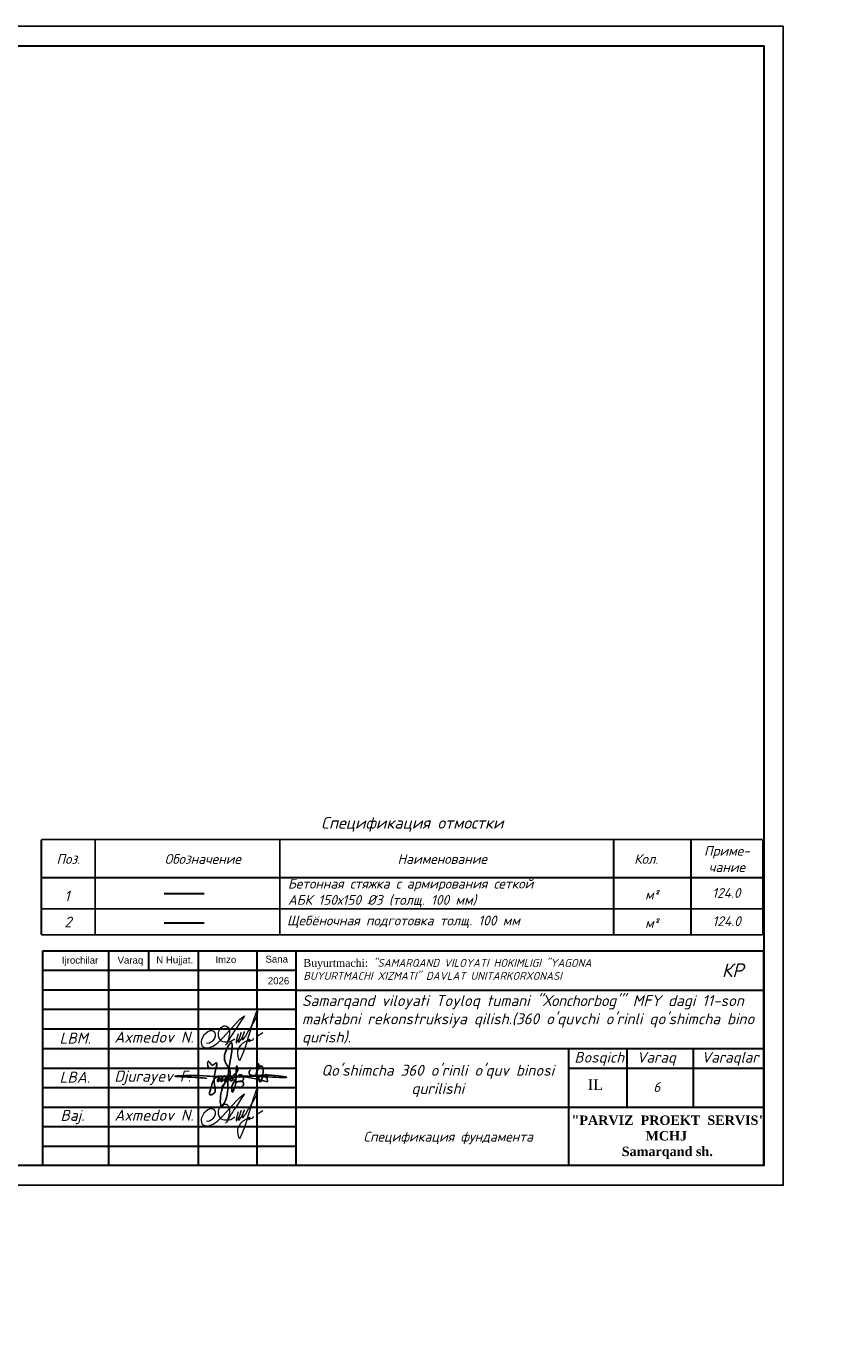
# Model space of a CAD drawing. Header units: millimetres. Extents: x 363306 to 7757304, y 1022887 to 1207196.
# Tile 36 of 256: x 583295 to 604206, y 1054967 to 1088678. Entities that reach past the tile are written whole.
import ezdxf

# ---------------------------------------------------------------- set-up
doc = ezdxf.new("R2010")
doc.units = ezdxf.units.MM
doc.linetypes.add('ACAD_ISO02W100', pattern=[15, 12, -3])
doc.layers.add('O3SAD', color=1, linetype='Continuous')
for name, color, linetype, lineweight in [('text', 1, 'Continuous', 13), ('надпись 0.18', 160, 'Continuous', 18), ('Ф А С А Д', 250, 'Continuous', 15)]:
    doc.layers.add(name, color=color, linetype=linetype, lineweight=lineweight)
doc.styles.add('Arial', font='arial.ttf')
doc.styles.add('iso', font='isocpeur.TTF')
doc.styles.add('ISOCPEUR', font='isocpeur.TTF')
doc.styles.add('ISOPEUR', font='isocpeui.ttf')
doc.styles.get("Standard").update_dxf_attribs({"font": 'isocpeui.ttf'})
doc.styles.add('WMF-Times New Roman0', font='times.ttf')
doc.styles.add('WMF-Times New Roman2', font='times.ttf')
doc.styles.add('ńňčëü1', font='isocpeui.ttf', dxfattribs={"height": 350})

# ---------------------------------------------------------------- blocks, each defined once
blk = doc.blocks.new('rgsxhy')
at = {"color": 5}
for points in [[(30159764, 9369979), (30160729, 9371976), (30160134, 9373086), (30160845, 9375073), (30160529, 9371279), (30160336, 9368855), (30159821, 9367832), (30159766, 9369571), (30165013, 9370643)], [(30158109, 9371020), (30157190, 9371107), (30154479, 9371260), (30157795, 9371310), (30158983, 9371230), (30160506, 9371280), (30167135, 9371184), (30164561, 9371384), (30162918, 9371683), (30163073, 9372004)], [(30158318, 9372237), (30158292, 9372259), (30158313, 9372993), (30158693, 9372536), (30159097, 9372756), (30158930, 9370820), (30158827, 9369247), (30158463, 9369143), (30158559, 9369856), (30159235, 9371184), (30159510, 9371288), (30159540, 9370947), (30159450, 9370679), (30159339, 9370650), (30159361, 9370924), (30159747, 9371281), (30159933, 9371214), (30159918, 9370984), (30159866, 9370709), (30159740, 9370650), (30159740, 9370910), (30160119, 9371295), (30160364, 9371221), (30160282, 9370791), (30160134, 9370702), (30160156, 9370902), (30160253, 9371169), (30160416, 9371266), (30160624, 9371251), (30160631, 9370947), (30160520, 9370739), (30160416, 9370746), (30160527, 9370999), (30160698, 9371199), (30160869, 9371251), (30161010, 9371117), (30161025, 9370828), (30160854, 9370717), (30160832, 9370976), (30160958, 9371184), (30161196, 9371429), (30161627, 9371986), (30161567, 9372349), (30161322, 9370056), (30161196, 9369744), (30161032, 9369450), (30160943, 9369915), (30161107, 9370464), (30161478, 9371132), (30161961, 9371429), (30162250, 9371221), (30162198, 9370761), (30161687, 9370666), (30161515, 9370590), (30161433, 9370590), (30162154, 9370635), (30162280, 9370516), (30162243, 9370197), (30162028, 9370012), (30161575, 9370012), (30161352, 9370012), (30161322, 9370071)], [(30163692, 9371398), (30163961, 9372626), (30163708, 9372145), (30164262, 9372436), (30164117, 9370650), (30164117, 9371236), (30164841, 9371318), (30164871, 9371483), (30164848, 9371138), (30165028, 9371176), (30165036, 9371416), (30165013, 9370643)]]:
    blk.add_spline(points, degree=3, dxfattribs=at)
blk = doc.blocks.new('rthtrh')
at = {"color": 5}
for p, q in [((1363834, 521118), (1363842, 521141)), ((1363834, 521086), (1363834, 521118)), ((1363842, 521141), (1363854, 521167)), ((1363854, 521167), (1363868, 521192)), ((1363868, 521192), (1363889, 521219)), ((1363889, 521219), (1363907, 521234)), ((1363907, 521234), (1363927, 521243)), ((1363927, 521243), (1363940, 521249)), ((1363940, 521249), (1363965, 521249)), ((1363965, 521249), (1363988, 521244)), ((1363988, 521244), (1364013, 521227)), ((1364013, 521227), (1364030, 521204)), ((1364030, 521204), (1364039, 521185)), ((1364044, 521090), (1364037, 521043)), ((1364039, 521185), (1364046, 521147)), ((1364046, 521147), (1364044, 521090)), ((1364568, 521050), (1364689, 521123)), ((1363834, 521056), (1363834, 521086)), ((1363840, 521035), (1363834, 521056)), ((1363845, 521017), (1363840, 521035)), ((1363865, 520990), (1363845, 521017)), ((1363882, 520966), (1363865, 520990)), ((1363895, 520959), (1363882, 520966)), ((1363917, 520946), (1363895, 520959)), ((1363951, 520940), (1363917, 520946)), ((1363996, 520940), (1363951, 520940)), ((1364033, 520940), (1363996, 520940)), ((1364017, 520962), (1364016, 520946)), ((1364016, 520946), (1364016, 520940)), ((1364026, 520997), (1364017, 520962)), ((1364037, 521043), (1364026, 520997)), ((1364075, 520948), (1364033, 520940)), ((1364148, 520999), (1364075, 520948))]:
    blk.add_line(p, q, dxfattribs=at)
for points in [[(1363608, 520919), (1363661, 520924), (1363702, 520951), (1363738, 520975), (1363765, 521018), (1363780, 521059), (1363780, 521096), (1363765, 521122), (1363753, 521142), (1363714, 521156), (1363671, 521156), (1363631, 521136), (1363583, 521097), (1363555, 521074), (1363525, 521025), (1363511, 520984), (1363500, 520955), (1363500, 520930), (1363508, 520901), (1363515, 520870), (1363535, 520855), (1363555, 520841), (1363586, 520832), (1363613, 520832), (1363645, 520832), (1363675, 520843), (1363732, 520864), (1363761, 520883), (1363817, 520921), (1363863, 520963), (1363919, 521022), (1364179, 521312), (1364247, 521377), (1364282, 521405), (1364314, 521429), (1364336, 521443), (1364310, 521401), (1364279, 521361), (1364173, 521198), (1364133, 521139), (1364110, 521102), (1364087, 521068), (1364069, 521040), (1364047, 520995), (1364019, 520954), (1364007, 520925), (1363990, 520903), (1363970, 520879)], [(1364210, 521100), (1364186, 521015), (1364172, 520967), (1364172, 520940), (1364173, 520926), (1364179, 520925), (1364185, 520931), (1364202, 520956), (1364218, 520984), (1364240, 521027), (1364256, 521068), (1364272, 521125), (1364269, 521122), (1364225, 520990), (1364220, 520961), (1364220, 520944), (1364225, 520939), (1364232, 520939), (1364241, 520950), (1364248, 520960), (1364254, 520969), (1364260, 520978), (1364273, 520996), (1364281, 521008), (1364288, 521027), (1364309, 521073), (1364315, 521086), (1364332, 521126), (1364332, 521134), (1364327, 521134), (1364314, 521097), (1364294, 521040), (1364290, 521012), (1364293, 520997), (1364298, 520988), (1364308, 520988), (1364316, 520999), (1364326, 521014), (1364344, 521036), (1364351, 521047), (1364377, 521090), (1364389, 521112), (1364414, 521155), (1364449, 521203), (1364476, 521258), (1364523, 521332), (1364563, 521417), (1364583, 521493), (1364590, 521517), (1364590, 521527), (1364583, 521532), (1364571, 521532), (1364561, 521512), (1364541, 521459), (1364498, 521348), (1364434, 521131), (1364395, 520998), (1364377, 520936), (1364337, 520802), (1364282, 520678), (1364249, 520605), (1364238, 520588), (1364230, 520594), (1364226, 520615), (1364222, 520638), (1364214, 520663), (1364206, 520725), (1364206, 520774), (1364224, 520814), (1364265, 520883), (1364310, 520926), (1364364, 520959), (1364411, 520988), (1364432, 520996), (1364434, 520992), (1364431, 520979), (1364419, 520970), (1364414, 520960), (1364416, 520951), (1364423, 520951), (1364434, 520958), (1364443, 520964), (1364452, 520968), (1364474, 520975), (1364483, 520978), (1364492, 520986), (1364499, 520996), (1364503, 521002), (1364511, 521006), (1364511, 521006)]]:
    blk.add_lwpolyline(points, dxfattribs=at)
blk = doc.blocks.new('ШТ')
at = {"lineweight": 30}
for p, q in [((180134, 713448, 0), (180134, 707948, 0)), ((180134, 713448, 0), (180134, 707948, 0)), ((180134, 713448, 0), (180134, 707948, 0)), ((198634, 713448, 0), (180134, 713448, 0)), ((181834, 713448, 0), (181834, 707948, 0)), ((181834, 713448, 0), (181834, 707948, 0)), ((182853, 713448, 0), (182853, 712948, 0)), ((184134, 713448, 0), (184134, 707948, 0)), ((185634, 713448, 0), (185634, 707948, 0)), ((186634, 713448, 0), (186634, 707948, 0)), ((198634, 707948, 0), (198634, 713448, 0)), ((198634, 713448, 0), (198634, 707948, 0)), ((186634, 712948, 0), (180134, 712948, 0)), ((186634, 712448, 0), (180134, 712448, 0)), ((186634, 712448, 0), (198634, 712448, 0)), ((186634, 711948, 0), (180134, 711948, 0)), ((186634, 711448, 0), (180134, 711448, 0)), ((180134, 710948, 0), (198634, 710948, 0)), ((193634, 707948, 0), (193634, 710948, 0)), ((195134, 709448, 0), (195134, 710948, 0)), ((196834, 709448, 0), (196834, 710948, 0)), ((180134, 710448, 0), (186634, 710448, 0)), ((193634, 710448, 0), (198634, 710448, 0)), ((180134, 709948, 0), (186634, 709948, 0)), ((180134, 709448, 0), (198634, 709448, 0)), ((180134, 708948, 0), (186634, 708948, 0)), ((180134, 708448, 0), (186634, 708448, 0))]:
    blk.add_line(p, q, dxfattribs=at)
at = {"lineweight": 9, "xscale": 0.2250350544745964, "yscale": 0.2250350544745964, "zscale": 0.2250350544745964}
blk.add_blockref('rgsxhy', (-6602279, -1398623, 0), dxfattribs=at)
at = {"layer": 'Ф А С А Д', "xscale": 1.33529119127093, "yscale": 1.33529119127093, "zscale": 1.33529119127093}
for p in [(-1636466, 15509, 0), (-1636466, 13509, 0)]:
    blk.add_blockref('rthtrh', p, dxfattribs=at)
at = {"style": 'ńňčëü1'}
blk.add_text('КР', height=350, dxfattribs=at).set_placement((197559, 712781, 0))
at = {"linetype": 'ACAD_ISO02W100', "lineweight": 5, "ltscale": 70, "char_height": 176.8, "attachment_point": 1, "style": 'Arial'}
for s, insert in [('Sana', (185856, 713331, 0)), ('Ijrochilar', (180635, 713302, 0)), ('Varaq', (182063, 713302, 0)), ('N Hujjat.', (183055, 713309, 0)), ('Imzo', (184572, 713316, 0)), ('2026', (185917, 712774, 0))]:
    blk.add_mtext(s, dxfattribs=dict(at, insert=insert))
for s, insert, char_height, width, attachment_point, style in [('Buyurtmachi:{\\fISOCPEUR|b0|i1|c204|p34; "SAMARQAND VILOYATI HOKIMLIGI "YAGONA\\fISOCPEUR|b0|i1|c0|p34; \\fISOCPEUR|b0|i1|c204|p34;BUYURTMACHI XIZMATI"\\fISOCPEUR|b0|i1|c0|p34; \\fISOCPEUR|b0|i1|c204|p34;DAVLAT UNITARKORXONASI}', (186827, 712977, 21081), 200, 8030.18, 4, 'WMF-Times New Roman0'), ('{\\fISOCPEUR|b0|i1|c204|p34;Samarqand viloyati Toyloq tumani "Хоnсhоrbоg\'" МFY dagi 11-son maktabni rekonstruksiya qilish.(360 o\'quvchi o\'rinli qo\'shimcha bino qurish).}', (186791, 711669, 0), 280, 12020.43, 4, 'iso'), ('{\\fISOCPEUR|b0|i1|c0|p34;Axmedov N.}', (181981, 711384, 0), 282.86, 3416.24, 1, 'WMF-Times New Roman0'), ('{\\fISOCPEUR|b0|i1|c204|p34;Bosqich}', (193778, 710863, 0), 274.07, 1251.4, 1, 'iso'), ('{\\fISOCPEUR|b0|i1|c204|p34;Varaq}', (195379, 710863, 0), 274.07, 1251.4, 1, 'iso'), ('{\\fISOCPEUR|b0|i1|c204|p34;Varaqlar}', (197039, 710863, 0), 274.07, 1251.4, 1, 'iso'), ("\\pt2436.8176;{\\fISOCPEUR|b0|i1|c0|p34;Qo'shimcha 360 o'rinli o'quv binosi qurilishi}", (190274, 710533, 0), 280, 5963.16, 2, 'WMF-Times New Roman0'), ('{\\fISOCPEUR|b0|i1|c0|p34;Axmedov N.}', (181981, 709384, 0), 282.86, 3416.24, 1, 'WMF-Times New Roman0'), ('\\pi563.17678,t3443.17678;{\\fTimes New Roman|b1|i0|c204|p18;\\C1;"PARVIZ  PROEKT  SERVIS"\\P\\pi2460.72013,tz;\\C0;MCHJ\\P\\pi1851.00915;Samarqand sh.\\C256; }', (193141, 709234, 0), 240, 5957.74, 1, 'WMF-Times New Roman0')]:
    blk.add_mtext(s, dxfattribs=dict(insert=insert, char_height=char_height, width=width, attachment_point=attachment_point, style=style))
at = {"attachment_point": 1}
for s, insert, char_height, width in [('{\\C1;LBM.}', (180573, 711357, 0), 282.9, 1251.4), ('{\\C1;LBA.}', (180573, 710357, 0), 282.9, 1251.4), ('Djurayev F.', (181981, 710384, 0), 282.86, 2152.77), ('{\\fTimes New Roman|b0|i0|c204|p18;IL}', (194124, 710161, 0), 274.07, 1251.4), ('{\\C1;Baj.}', (180598, 709379, 0), 282.9, 1251.4)]:
    blk.add_mtext(s, dxfattribs=dict(at, insert=insert, char_height=char_height, width=width))

msp = doc.modelspace()

# ---------------------------------------------------------------- linework, layer by layer
at = {"color": 7, "lineweight": 30, "transparency": 33554687}
for p, q in [((586829.564, 1066451.349), (587859.266, 1066451.349)), ((586829.564, 1065698.636), (587859.266, 1065698.636))]:
    msp.add_line(p, q, dxfattribs=at)
at = {"lineweight": 30}
msp.add_lwpolyline([(562706.348, 1088178.072), (602206.348, 1088178.072), (602206.348, 1059478.072), (562706.348, 1059478.072)], close=True, dxfattribs=at)
at = {"color": 7, "lineweight": 20, "transparency": 33554687, "const_width": 45.982}
for points in [[(583681.427, 1067834.775), (602181.427, 1067834.775)], [(583681.427, 1065395.604), (583681.427, 1067834.775)], [(585060.872, 1065395.604), (585060.872, 1067834.775)], [(589798.258, 1065395.604), (589798.258, 1067834.775)], [(598359.066, 1065395.604), (598359.066, 1067834.775)], [(600342.167, 1065395.604), (600342.167, 1067834.775)], [(602181.427, 1065395.604), (602181.427, 1067834.775)], [(602181.427, 1066859.983), (583681.427, 1066859.983)], [(602181.427, 1066859.983), (583681.427, 1066859.983)], [(583681.427, 1066859.983), (602181.427, 1066859.983)], [(602181.427, 1066059.575), (583681.427, 1066059.575)], [(602181.427, 1065395.604), (583681.427, 1065395.604)], [(602181.427, 1065395.604), (583681.427, 1065395.604)]]:
    msp.add_lwpolyline(points, dxfattribs=at)
at = {"layer": 'O3SAD', "color": 1}
msp.add_lwpolyline([(560706.348, 1088678.072), (602706.348, 1088678.072), (602706.348, 1058978.072), (560706.348, 1058978.072)], close=True, dxfattribs=at)

# ---------------------------------------------------------------- block references
at = {"color": 1, "lineweight": 30}
for p in [(268572.74, 351529.892, 0), (313572.74, 351529.892, 0), (358572.74, 351529.892, 0), (403572.74, 351529.892, 0)]:
    msp.add_blockref('ШТ', p, dxfattribs=at)

# ---------------------------------------------------------------- texts
at = {"color": 18, "lineweight": 0, "true_color": 0x000000, "attachment_point": 1}
for s, insert, char_height, width in [('\\pi138.66;Фундамент Фм-1', (523107.312, 1087814.971), 500, 5758.00229), ('\\pi98.13;Фундамент Фм-2', (535788.691, 1087541.653), 500, 5758.00229), ('\\pi352.0875;Фундамент Фм-1, Фм-2.', (546600.951, 1060345.325), 250, 4435.22146), ('\\pi340.87609;Спецификация фундаментa ', (591600.951, 1060345.325), 250, 5015.45249)]:
    msp.add_mtext(s, dxfattribs=dict(at, insert=insert, char_height=char_height, width=width))
at = {"color": 244, "lineweight": 100, "true_color": 0x991b1e, "insert": (590003.619, 1066829.829), "char_height": 250, "width": 8559.26799, "attachment_point": 1}
msp.add_mtext('{\\C256;\\c0;Бетонная стяжка с армирования сеткой\\PАБК 150х150 %%C3 (толщ. 100 мм)}', dxfattribs=at)
at = {"insert": (599465.749, 1061493.495), "char_height": 250, "width": 903.38305, "attachment_point": 5}
msp.add_mtext('\\A1;6', dxfattribs=at)
at = {"layer": 'text', "color": 7, "transparency": 33554687, "style": 'ISOPEUR'}
for s, p in [('1', (584269.032, 1066250.291)), ('2', (584269.032, 1065583.703))]:
    msp.add_text(s, height=275.889, dxfattribs=at).set_placement(p)
at = {"layer": 'text', "color": 7, "transparency": 33554687, "style": 'ISOCPEUR'}
for s, insert, char_height, width, attachment_point in [('{\\fISOCPEUR|b0|i1|c204|p34;Спецификация отмостки}', (593194.703, 1068224.754), 300, 7740.2578, 5), ('{\\fISOCPEUR|b0|i1|c204|p34;Приме-\\Pчание}', (601261.797, 1067337.48), 250, 1839.26039, 5), ('{\\fISOCPEUR|b0|i1|c204|p34;Поз.}', (584371.15, 1067337.48), 250, 1379.44529, 5), ('{\\fISOCPEUR|b0|i1|c204|p34;Обозначение}', (587819.763, 1067337.48), 250, 5517.78116, 5), ('{\\fISOCPEUR|b0|i1|c204|p34;Наименование}', (593960.504, 1067337.48), 250, 7464.43768, 5), ('{\\fISOCPEUR|b0|i1|c204|p34;Кол.}', (599192.629, 1067337.48), 250, 2299.07548, 5), ('{\\fISOCPEUR|b0|i1|c204|p34;м²}', (599332.333, 1066422.875), 250, 2299.07548, 5), ('{\\fISOCPEUR|b0|i1|c204|p34;\\C256;\\c0;124.0}', (601247.405, 1066466.656), 250, 2299.07548, 5), ('{\\fISOCPEUR|b0|i1|c204|p34;Щебёночная подготовка толщ. 100 мм}', (589980.396, 1065885.344), 250, 8416.28756, 1), ('{\\fISOCPEUR|b0|i1|c204|p34;м²}', (599332.333, 1065696.448), 250, 2299.07548, 5), ('{\\fISOCPEUR|b0|i1|c204|p34;\\C256;\\c0;124.0}', (601255.305, 1065743.453), 250, 2299.07548, 5)]:
    msp.add_mtext(s, dxfattribs=dict(at, insert=insert, char_height=char_height, width=width, attachment_point=attachment_point))
at = {"layer": 'надпись 0.18', "ltscale": 100, "char_height": 250, "width": 18701.18103, "attachment_point": 1, "style": 'WMF-Times New Roman2'}
for s, insert in [('{\\fISOCPEUR|b0|i1|c204|p34;\\C256;\\c0;            Примечание:\\P\\pi-572.7275,l572.7275,t572.7275,859.7325,954.545;1.^IДанный лист читать совместно с листами К\\fISOCPEUR|b0|i1|c0|p34;p\\fISOCPEUR|b0|i1|c204|p34;-\\fISOCPEUR|b0|i1|c0|p34;5-6\\fISOCPEUR|b0|i1|c204|p34;.   \\P2.^IДля фундаментов бетон кл. В15\\P3.^IЗа  отм  0,000  принято  отметка  чистого пола  1 этажа, что соответствует  абсолютной отм. \\fISOCPEUR|b0|i1|c0|p34;\\C1;00\\fISOCPEUR|b0|i1|c204|p34;.\\fISOCPEUR|b0|i1|c0|p34;00\\fISOCPEUR|b0|i1|c204|p34;\\C256;\\c0;    \\P4.^IФундаменты выполнить из бетона класса B15 (М200)\\P5.^IДля  обеспечения 50мм  слоя  бетона   арматуру фундаментной  ленты укладывать  на  кубики-фиксаторы,  изготовленные из цементно-песчаного раствора  М100 размерами 40х40х50мм.  \\P\\pi-750,l1000,t1000;\\fISOCPEUR|b0|i1|c0|p34;6.^I\\fISOCPEUR|b0|i1|c204|p34;Щебёночная подготовка толщ. 100 мм\\P\\pi0,l0,tz;\\fISOCPEUR|b0|i1|c0|p34;\\C7; \\fISOCPEUR|b0|i1|c204|p34;7.   Фундаменты выполнить из г\\C256;\\c0;оризонтальная\\C7; \\C256;\\c0;гидроизоляция из цементно-песчаного}', (473517.709, 1063631.532)), ('{\\fISOCPEUR|b0|i1|c204|p34;\\C256;\\c0;            Примечание:\\P\\pi-572.7275,l572.7275,t500,859.7325,954.545;1.^IДанный лист читать совместно с листами К\\fISOCPEUR|b0|i1|c0|p34;p\\fISOCPEUR|b0|i1|c204|p34;-\\fISOCPEUR|b0|i1|c0|p34;5-6\\fISOCPEUR|b0|i1|c204|p34;.   \\P2.^IДля фундаментов бетон кл. В15\\P3.^IЗа  отм  0,000  принято  отметка  чистого пола  1 этажа, что соответствует  абсолютной отм. \\fISOCPEUR|b0|i1|c0|p34;\\C1;000\\fISOCPEUR|b0|i1|c204|p34;.\\fISOCPEUR|b0|i1|c0|p34;00\\fISOCPEUR|b0|i1|c204|p34;\\C256;\\c0;  \\P4.^IФундаменты выполнить из бетона класса B15 (М200)\\P5.^IДля  обеспечения 50мм  слоя  бетона   арматуру фундаментной  ленты укладывать  на  кубики-фиксаторы,  изготовленные из цементно-песчаного раствора  М100 размерами 40х40х50мм.  \\P\\pi-1000,l1000,t500;\\fISOCPEUR|b0|i1|c0|p34;6.^I\\fISOCPEUR|b0|i1|c204|p34;Щебёночная подготовка толщ. 100 мм\\P\\pi-572.7275,l572.7275,t500,859.7325,954.545;\\C7;7.^IФундаменты выполнить из г\\C256;\\c0;оризонтальная\\C7; \\C256;\\c0;гидроизоляция из цементно-песчаного}', (518309.714, 1063475.586)), ('{\\fISOCPEUR|b0|i1|c204|p34;\\C256;\\c0;            Примечание:\\P\\pi-572.7275,l572.7275,t500,859.7325,954.545;1.^IДанный лист читать совместно с листами К\\fISOCPEUR|b0|i1|c0|p34;p\\fISOCPEUR|b0|i1|c204|p34;-\\fISOCPEUR|b0|i1|c0|p34;5-6\\fISOCPEUR|b0|i1|c204|p34;.   \\P2.^IДля фундаментов бетон кл. В15\\P3.^IЗа  отм  0,000  принято  отметка  чистого пола  1 этажа, что соответствует  абсолютной отм. \\fISOCPEUR|b0|i1|c0|p34;\\C1;000\\fISOCPEUR|b0|i1|c204|p34;.\\fISOCPEUR|b0|i1|c0|p34;00\\fISOCPEUR|b0|i1|c204|p34;\\C256;\\c0;  \\P4.^IФундаменты выполнить из бетона класса B15 (М200)\\P5.^IДля  обеспечения 50мм  слоя  бетона   арматуру фундаментной  ленты укладывать  на  кубики-фиксаторы,  изготовленные из цементно-песчаного раствора  М100 размерами 40х40х50мм.  \\P\\pi-1000,l1000,t500;\\fISOCPEUR|b0|i1|c0|p34;6.^I\\fISOCPEUR|b0|i1|c204|p34;Щебёночная подготовка толщ. 100 мм\\P\\pi-572.7275,l572.7275,t500,859.7325,954.545;\\C7;7.^IФундаменты выполнить из г\\C256;\\c0;оризонтальная\\C7; \\C256;\\c0;гидроизоляция из цементно-песчаного}', (563309.714, 1063475.586))]:
    msp.add_mtext(s, dxfattribs=dict(at, insert=insert))

doc.saveas('drawing.dxf')
